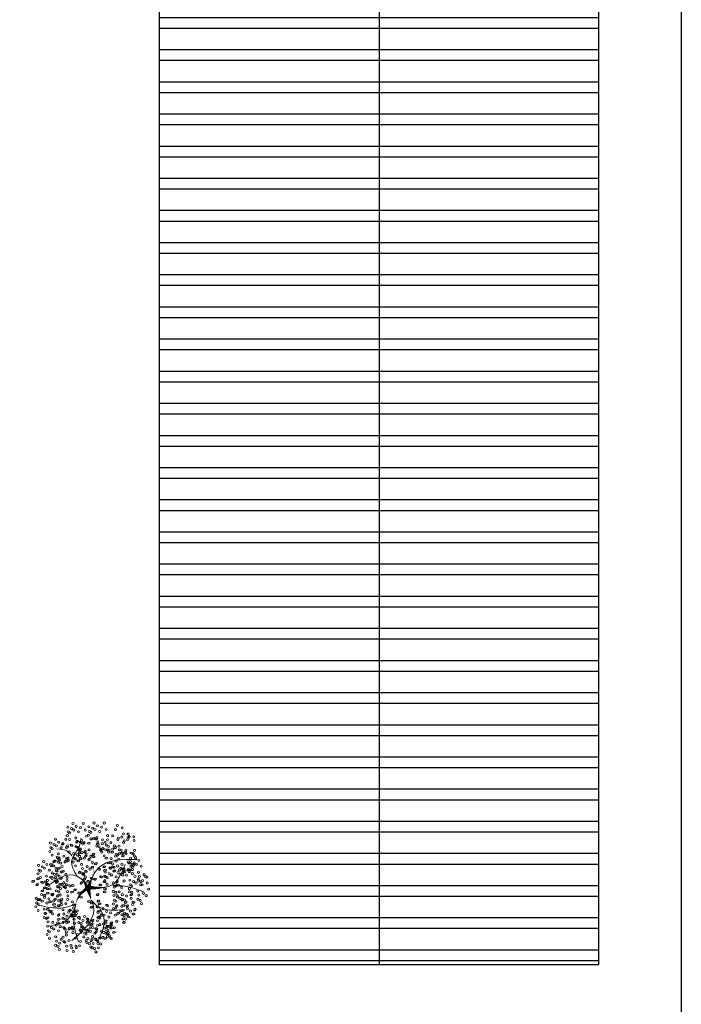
# Model space of a CAD drawing. Header units: millimetres. Extents: x 2161 to 2648, y 395 to 538.
# Tile 22 of 30: x 2397 to 2421, y 464 to 500. Entities that reach past the tile are written whole.
import ezdxf

# ---------------------------------------------------------------- set-up
doc = ezdxf.new("R2010")
doc.units = ezdxf.units.MM
doc.linetypes.add('ACAD_ISO04W100', pattern=[30, 24, -3, 0, -3])
doc.layers.add('01 - Vegetación', color=3, linetype='Continuous', lineweight=0)
doc.layers.add('Cotas', color=3, linetype='Continuous')
doc.layers.add('PAREDE', color=6, linetype='Continuous')

# ---------------------------------------------------------------- blocks, each defined once
blk = doc.blocks.new('17')
at = {"layer": '01 - Vegetación'}
for points in [[(4495.84, 1680.23, 1.33, 0.0221, 0.199177), (4489.97, 1684.48, 0.0221, 0.0221, 1.224983)], [(4496.02, 1680.23, 1.33, 0.0221, 0.286986), (4500.47, 1683.82, 0.0221, 0.0221, -1.494927)], [(4496.02, 1679.76, 1.77, 0.0221, 0), (4491.39, 1678.53, 0.0221, 0.0221, 0)], [(4496.02, 1679.66, 1.77, 0.0221, 0), (4500.28, 1678.15, 0.0221, 0.0221, 0)], [(4496.4, 1679.85, 1.77, 0.0221, 0.074947), (4496.4, 1672.95, 0.0221, 0.0221, 0.762797)], [(4497.07, 1679.43, 0.133, 0.0221, 0.381476), (4512.91, 1682.47, 0.0221, 0.0221, -1.841687)]]:
    blk.add_lwpolyline(points, format="xyseb", dxfattribs=at)
for points in [[(4490, 1684.47), (4488.83, 1687.51), (4489.5, 1699.09)], [(4487.73, 1684.98), (4483.44, 1688.25), (4481.42, 1694.81)], [(4497.83, 1680.19), (4501.11, 1685.48), (4497.33, 1694.81)], [(4508.5, 1685.98), (4510.45, 1688), (4511.21, 1691.78)], [(4490, 1684.47), (4482.94, 1685.23), (4475.36, 1683.47)], [(4491.39, 1678.53), (4489.02, 1677.58), (4485.46, 1677.92), (4475.87, 1685.99)], [(4500.47, 1683.82), (4506.92, 1685.99), (4511.46, 1683.47), (4515.25, 1682.46)], [(4497.07, 1679.43), (4503.89, 1675.65), (4507.17, 1660.78)], [(4488.74, 1675.4), (4484.7, 1673.64), (4475.11, 1676.16)], [(4491.39, 1678.53), (4489, 1675.9), (4487.73, 1665.57)], [(4496.57, 1678.43), (4497.07, 1670.86), (4505.15, 1665.32)], [(4497.07, 1670.11), (4496.82, 1665.57), (4494.55, 1658.01)]]:
    blk.add_spline(points, degree=3, dxfattribs=at)
blk = doc.blocks.new('16')
at = {"layer": '01 - Vegetación'}
h = blk.add_hatch(color=40, dxfattribs=at)
h.set_gradient(color1=(255, 191, 0), color2=(223, 255, 127), rotation=180, centered=1, tint=1, name='INVSPHERICAL')
edge = h.paths.add_edge_path()
edge.add_ellipse((4538.847, 1678.642), major_axis=(-0.0033, 0.0777), ratio=0.578492, start_angle=0, end_angle=360, ccw=False)
edge = h.paths.add_edge_path()
edge.add_ellipse((4538.961, 1678.487), major_axis=(-0.0349, 0.0695), ratio=0.578492, start_angle=0, end_angle=360, ccw=False)
edge = h.paths.add_edge_path()
edge.add_ellipse((4538.69, 1678.926), major_axis=(-0.0594, 0.0503), ratio=0.578492, start_angle=0, end_angle=360, ccw=False)
edge = h.paths.add_edge_path()
edge.add_ellipse((4538.676, 1678.266), major_axis=(-0.0033, 0.0777), ratio=0.578492, start_angle=0, end_angle=360, ccw=False)
edge = h.paths.add_edge_path()
edge.add_ellipse((4541.23, 1679.281), major_axis=(0.0274, 0.0728), ratio=0.578492, start_angle=0, end_angle=360, ccw=False)
edge = h.paths.add_edge_path()
edge.add_ellipse((4540.829, 1679.36), major_axis=(-0.0349, 0.0695), ratio=0.578492, start_angle=0, end_angle=360, ccw=False)
edge = h.paths.add_edge_path()
edge.add_ellipse((4541.174, 1679.607), major_axis=(-0.0349, 0.0695), ratio=0.578492, start_angle=0, end_angle=360, ccw=False)
edge = h.paths.add_edge_path()
edge.add_ellipse((4541.072, 1679.421), major_axis=(0.0274, 0.0728), ratio=0.578492, start_angle=0, end_angle=360, ccw=False)
edge = h.paths.add_edge_path()
edge.add_ellipse((4540.113, 1679.632), major_axis=(-0.0349, 0.0695), ratio=0.578492, start_angle=0, end_angle=360, ccw=False)
edge = h.paths.add_edge_path()
edge.add_ellipse((4540.279, 1679.843), major_axis=(-0.0349, 0.0695), ratio=0.578492, start_angle=0, end_angle=360, ccw=False)
edge = h.paths.add_edge_path()
edge.add_ellipse((4540.165, 1679.999), major_axis=(-0.0033, 0.0777), ratio=0.578492, start_angle=0, end_angle=360, ccw=False)
edge = h.paths.add_edge_path()
edge.add_ellipse((4540.499, 1679.956), major_axis=(-0.0033, 0.0777), ratio=0.578492, start_angle=0, end_angle=360, ccw=False)
edge = h.paths.add_edge_path()
edge.add_ellipse((4540.629, 1679.513), major_axis=(-0.0594, 0.0503), ratio=0.578492, start_angle=0, end_angle=360, ccw=False)
edge = h.paths.add_edge_path()
edge.add_ellipse((4540.551, 1680.278), major_axis=(0.0274, 0.0728), ratio=0.578492, start_angle=0, end_angle=360, ccw=False)
edge = h.paths.add_edge_path()
edge.add_ellipse((4539.201, 1679.744), major_axis=(-0.0033, 0.0777), ratio=0.578492, start_angle=0, end_angle=360, ccw=False)
edge = h.paths.add_edge_path()
edge.add_ellipse((4539.14, 1679.893), major_axis=(0.0274, 0.0728), ratio=0.578492, start_angle=0, end_angle=360, ccw=False)
edge = h.paths.add_edge_path()
edge.add_ellipse((4539.208, 1680.126), major_axis=(-0.0033, 0.0777), ratio=0.578492, start_angle=0, end_angle=360, ccw=False)
edge = h.paths.add_edge_path()
edge.add_ellipse((4538.979, 1680.681), major_axis=(-0.0594, 0.0503), ratio=0.578492, start_angle=0, end_angle=360, ccw=False)
edge = h.paths.add_edge_path()
edge.add_ellipse((4538.577, 1680.728), major_axis=(-0.0033, 0.0777), ratio=0.578492, start_angle=0, end_angle=360, ccw=False)
edge = h.paths.add_edge_path()
edge.add_ellipse((4538.926, 1680.033), major_axis=(0.0274, 0.0728), ratio=0.578492, start_angle=0, end_angle=360, ccw=False)
edge = h.paths.add_edge_path()
edge.add_ellipse((4538.95, 1679.842), major_axis=(0.0274, 0.0728), ratio=0.578492, start_angle=0, end_angle=360, ccw=False)
edge = h.paths.add_edge_path()
edge.add_ellipse((4538.621, 1680.191), major_axis=(-0.0349, 0.0695), ratio=0.578492, start_angle=0, end_angle=360, ccw=False)
edge = h.paths.add_edge_path()
edge.add_ellipse((4538.328, 1680.411), major_axis=(0.0274, 0.0728), ratio=0.578492, start_angle=0, end_angle=360, ccw=False)
edge = h.paths.add_edge_path()
edge.add_ellipse((4538.283, 1680.138), major_axis=(-0.0594, 0.0503), ratio=0.578492, start_angle=0, end_angle=360, ccw=False)
edge = h.paths.add_edge_path()
edge.add_ellipse((4538.32, 1679.993), major_axis=(-0.0594, 0.0503), ratio=0.578492, start_angle=0, end_angle=360, ccw=False)
edge = h.paths.add_edge_path()
edge.add_ellipse((4538.755, 1680.687), major_axis=(-0.0033, 0.0777), ratio=0.578492, start_angle=0, end_angle=360, ccw=False)
edge = h.paths.add_edge_path()
edge.add_ellipse((4538.834, 1681.261), major_axis=(-0.0349, 0.0695), ratio=0.578492, start_angle=0, end_angle=360, ccw=False)
edge = h.paths.add_edge_path()
edge.add_ellipse((4539.054, 1681.374), major_axis=(-0.0033, 0.0777), ratio=0.578492, start_angle=0, end_angle=360, ccw=False)
edge = h.paths.add_edge_path()
edge.add_ellipse((4539.147, 1681.076), major_axis=(-0.0594, 0.0503), ratio=0.578492, start_angle=0, end_angle=360, ccw=False)
edge = h.paths.add_edge_path()
edge.add_ellipse((4539.52, 1680.541), major_axis=(-0.0033, 0.0777), ratio=0.578492, start_angle=0, end_angle=360, ccw=False)
edge = h.paths.add_edge_path()
edge.add_ellipse((4539.459, 1680.689), major_axis=(0.0274, 0.0728), ratio=0.578492, start_angle=0, end_angle=360, ccw=False)
edge = h.paths.add_edge_path()
edge.add_ellipse((4539.527, 1680.923), major_axis=(-0.0033, 0.0777), ratio=0.578492, start_angle=0, end_angle=360, ccw=False)
edge = h.paths.add_edge_path()
edge.add_ellipse((4539.265, 1681.244), major_axis=(0.0274, 0.0728), ratio=0.578492, start_angle=0, end_angle=360, ccw=False)
edge = h.paths.add_edge_path()
edge.add_ellipse((4539.188, 1677.478), major_axis=(-0.0594, 0.0503), ratio=0.578492, start_angle=0, end_angle=360, ccw=False)
edge = h.paths.add_edge_path()
edge.add_ellipse((4539.473, 1678.19), major_axis=(0.0274, 0.0728), ratio=0.578492, start_angle=0, end_angle=360, ccw=False)
edge = h.paths.add_edge_path()
edge.add_ellipse((4540.696, 1678.325), major_axis=(0.0274, 0.0728), ratio=0.578492, start_angle=0, end_angle=360, ccw=False)
edge = h.paths.add_edge_path()
edge.add_ellipse((4540.33, 1678.305), major_axis=(-0.0033, 0.0777), ratio=0.578492, start_angle=0, end_angle=360, ccw=False)
edge = h.paths.add_edge_path()
edge.add_ellipse((4540.174, 1678.307), major_axis=(-0.0033, 0.0777), ratio=0.578492, start_angle=0, end_angle=360, ccw=False)
edge = h.paths.add_edge_path()
edge.add_ellipse((4540.488, 1677.717), major_axis=(-0.0594, 0.0503), ratio=0.578492, start_angle=0, end_angle=360, ccw=False)
edge = h.paths.add_edge_path()
edge.add_ellipse((4540.676, 1677.675), major_axis=(-0.0594, 0.0503), ratio=0.578492, start_angle=0, end_angle=360, ccw=False)
edge = h.paths.add_edge_path()
edge.add_ellipse((4539.469, 1677.341), major_axis=(-0.0033, 0.0777), ratio=0.578492, start_angle=0, end_angle=360, ccw=False)
edge = h.paths.add_edge_path()
edge.add_ellipse((4539.773, 1677.406), major_axis=(-0.0594, 0.0503), ratio=0.578492, start_angle=0, end_angle=360, ccw=False)
edge = h.paths.add_edge_path()
edge.add_ellipse((4539.631, 1677.23), major_axis=(-0.0349, 0.0695), ratio=0.578492, start_angle=0, end_angle=360, ccw=False)
edge = h.paths.add_edge_path()
edge.add_ellipse((4539.445, 1677.695), major_axis=(-0.0594, 0.0503), ratio=0.578492, start_angle=0, end_angle=360, ccw=False)
edge = h.paths.add_edge_path()
edge.add_ellipse((4542.676, 1679.136), major_axis=(-0.0033, 0.0777), ratio=0.578492, start_angle=0, end_angle=360, ccw=False)
edge = h.paths.add_edge_path()
edge.add_ellipse((4542.661, 1679.428), major_axis=(-0.0033, 0.0777), ratio=0.578492, start_angle=0, end_angle=360, ccw=False)
edge = h.paths.add_edge_path()
edge.add_ellipse((4542.742, 1679.554), major_axis=(-0.0033, 0.0777), ratio=0.578492, start_angle=0, end_angle=360, ccw=False)
edge = h.paths.add_edge_path()
edge.add_ellipse((4542.776, 1679.728), major_axis=(-0.0349, 0.0695), ratio=0.578492, start_angle=0, end_angle=360, ccw=False)
edge = h.paths.add_edge_path()
edge.add_ellipse((4542.477, 1679.745), major_axis=(0.0274, 0.0728), ratio=0.578492, start_angle=0, end_angle=360, ccw=False)
edge = h.paths.add_edge_path()
edge.add_ellipse((4542.578, 1680.02), major_axis=(0.0274, 0.0728), ratio=0.578492, start_angle=0, end_angle=360, ccw=False)
edge = h.paths.add_edge_path()
edge.add_ellipse((4542.466, 1680.268), major_axis=(-0.0349, 0.0695), ratio=0.578492, start_angle=0, end_angle=360, ccw=False)
edge = h.paths.add_edge_path()
edge.add_ellipse((4542.632, 1680.479), major_axis=(-0.0349, 0.0695), ratio=0.578492, start_angle=0, end_angle=360, ccw=False)
edge = h.paths.add_edge_path()
edge.add_ellipse((4542.359, 1679.577), major_axis=(-0.0594, 0.0503), ratio=0.578492, start_angle=0, end_angle=360, ccw=False)
edge = h.paths.add_edge_path()
edge.add_ellipse((4542.171, 1679.619), major_axis=(-0.0594, 0.0503), ratio=0.578492, start_angle=0, end_angle=360, ccw=False)
edge = h.paths.add_edge_path()
edge.add_ellipse((4542.246, 1679.328), major_axis=(-0.0594, 0.0503), ratio=0.578492, start_angle=0, end_angle=360, ccw=False)
edge = h.paths.add_edge_path()
edge.add_ellipse((4542.369, 1678.498), major_axis=(0.0274, 0.0728), ratio=0.578492, start_angle=0, end_angle=360, ccw=False)
edge = h.paths.add_edge_path()
edge.add_ellipse((4542.902, 1678.749), major_axis=(-0.0349, 0.0695), ratio=0.578492, start_angle=0, end_angle=360, ccw=False)
edge = h.paths.add_edge_path()
edge.add_ellipse((4542.925, 1678.897), major_axis=(-0.0349, 0.0695), ratio=0.578492, start_angle=0, end_angle=360, ccw=False)
edge = h.paths.add_edge_path()
edge.add_ellipse((4542.628, 1678.671), major_axis=(-0.0033, 0.0777), ratio=0.578492, start_angle=0, end_angle=360, ccw=False)
edge = h.paths.add_edge_path()
edge.add_ellipse((4542.11, 1678.896), major_axis=(-0.0349, 0.0695), ratio=0.578492, start_angle=0, end_angle=360, ccw=False)
edge = h.paths.add_edge_path()
edge.add_ellipse((4542.34, 1678.18), major_axis=(-0.0349, 0.0695), ratio=0.578492, start_angle=0, end_angle=360, ccw=False)
edge = h.paths.add_edge_path()
edge.add_ellipse((4538.137, 1679.191), major_axis=(-0.0349, 0.0695), ratio=0.578492, start_angle=0, end_angle=360, ccw=False)
edge = h.paths.add_edge_path()
edge.add_ellipse((4538.099, 1678.758), major_axis=(-0.0594, 0.0503), ratio=0.578492, start_angle=0, end_angle=360, ccw=False)
edge = h.paths.add_edge_path()
edge.add_ellipse((4537.796, 1678.552), major_axis=(0.0274, 0.0728), ratio=0.578492, start_angle=0, end_angle=360, ccw=False)
edge = h.paths.add_edge_path()
edge.add_ellipse((4537.776, 1678.277), major_axis=(-0.0033, 0.0777), ratio=0.578492, start_angle=0, end_angle=360, ccw=False)
edge = h.paths.add_edge_path()
edge.add_ellipse((4539.181, 1678.6), major_axis=(-0.0033, 0.0777), ratio=0.578492, start_angle=0, end_angle=360, ccw=False)
edge = h.paths.add_edge_path()
edge.add_ellipse((4538.502, 1678.968), major_axis=(-0.0594, 0.0503), ratio=0.578492, start_angle=0, end_angle=360, ccw=False)
edge = h.paths.add_edge_path()
edge.add_ellipse((4538.615, 1679.216), major_axis=(-0.0594, 0.0503), ratio=0.578492, start_angle=0, end_angle=360, ccw=False)
edge = h.paths.add_edge_path()
edge.add_ellipse((4538.188, 1679.557), major_axis=(-0.0033, 0.0777), ratio=0.578492, start_angle=0, end_angle=360, ccw=False)
edge = h.paths.add_edge_path()
edge.add_ellipse((4538.203, 1679.265), major_axis=(-0.0033, 0.0777), ratio=0.578492, start_angle=0, end_angle=360, ccw=False)
edge = h.paths.add_edge_path()
edge.add_ellipse((4538.285, 1679.391), major_axis=(-0.0033, 0.0777), ratio=0.578492, start_angle=0, end_angle=360, ccw=False)
edge = h.paths.add_edge_path()
edge.add_ellipse((4538.856, 1679.647), major_axis=(-0.0349, 0.0695), ratio=0.578492, start_angle=0, end_angle=360, ccw=False)
edge = h.paths.add_edge_path()
edge.add_ellipse((4538.272, 1678.751), major_axis=(0.0274, 0.0728), ratio=0.578492, start_angle=0, end_angle=360, ccw=False)
edge = h.paths.add_edge_path()
edge.add_ellipse((4540.863, 1678.985), major_axis=(0.0274, 0.0728), ratio=0.578492, start_angle=0, end_angle=360, ccw=False)
edge = h.paths.add_edge_path()
edge.add_ellipse((4540.823, 1678.811), major_axis=(-0.0349, 0.0695), ratio=0.578492, start_angle=0, end_angle=360, ccw=False)
edge = h.paths.add_edge_path()
edge.add_ellipse((4541.446, 1678.949), major_axis=(-0.0349, 0.0695), ratio=0.578492, start_angle=0, end_angle=360, ccw=False)
edge = h.paths.add_edge_path()
edge.add_ellipse((4540.434, 1680.393), major_axis=(-0.0033, 0.0777), ratio=0.578492, start_angle=0, end_angle=360, ccw=False)
edge = h.paths.add_edge_path()
edge.add_ellipse((4540.419, 1680.685), major_axis=(-0.0033, 0.0777), ratio=0.578492, start_angle=0, end_angle=360, ccw=False)
edge = h.paths.add_edge_path()
edge.add_ellipse((4539.773, 1680.547), major_axis=(-0.0349, 0.0695), ratio=0.578492, start_angle=0, end_angle=360, ccw=False)
edge = h.paths.add_edge_path()
edge.add_ellipse((4539.782, 1680.87), major_axis=(-0.0349, 0.0695), ratio=0.578492, start_angle=0, end_angle=360, ccw=False)
edge = h.paths.add_edge_path()
edge.add_ellipse((4539.668, 1681.126), major_axis=(0.0274, 0.0728), ratio=0.578492, start_angle=0, end_angle=360, ccw=False)
edge = h.paths.add_edge_path()
edge.add_ellipse((4540.336, 1681.276), major_axis=(0.0274, 0.0728), ratio=0.578492, start_angle=0, end_angle=360, ccw=False)
edge = h.paths.add_edge_path()
edge.add_ellipse((4540.381, 1681.413), major_axis=(-0.0349, 0.0695), ratio=0.578492, start_angle=0, end_angle=360, ccw=False)
edge = h.paths.add_edge_path()
edge.add_ellipse((4540.225, 1681.525), major_axis=(-0.0349, 0.0695), ratio=0.578492, start_angle=0, end_angle=360, ccw=False)
edge = h.paths.add_edge_path()
edge.add_ellipse((4540.009, 1681.424), major_axis=(-0.0033, 0.0777), ratio=0.578492, start_angle=0, end_angle=360, ccw=False)
edge = h.paths.add_edge_path()
edge.add_ellipse((4540.106, 1681.258), major_axis=(-0.0033, 0.0777), ratio=0.578492, start_angle=0, end_angle=360, ccw=False)
edge = h.paths.add_edge_path()
edge.add_ellipse((4540.036, 1680.989), major_axis=(-0.0594, 0.0503), ratio=0.578492, start_angle=0, end_angle=360, ccw=False)
edge = h.paths.add_edge_path()
edge.add_ellipse((4539.967, 1680.73), major_axis=(-0.0594, 0.0503), ratio=0.578492, start_angle=0, end_angle=360, ccw=False)
edge = h.paths.add_edge_path()
edge.add_ellipse((4541.92, 1680.217), major_axis=(-0.0033, 0.0777), ratio=0.578492, start_angle=0, end_angle=360, ccw=False)
edge = h.paths.add_edge_path()
edge.add_ellipse((4541.222, 1680.466), major_axis=(-0.0349, 0.0695), ratio=0.578492, start_angle=0, end_angle=360, ccw=False)
edge = h.paths.add_edge_path()
edge.add_ellipse((4541.387, 1680.676), major_axis=(-0.0349, 0.0695), ratio=0.578492, start_angle=0, end_angle=360, ccw=False)
edge = h.paths.add_edge_path()
edge.add_ellipse((4541.251, 1680.784), major_axis=(0.0274, 0.0728), ratio=0.578492, start_angle=0, end_angle=360, ccw=False)
edge = h.paths.add_edge_path()
edge.add_ellipse((4541.818, 1680.659), major_axis=(0.0274, 0.0728), ratio=0.578492, start_angle=0, end_angle=360, ccw=False)
edge = h.paths.add_edge_path()
edge.add_ellipse((4541.942, 1680.743), major_axis=(0.0274, 0.0728), ratio=0.578492, start_angle=0, end_angle=360, ccw=False)
edge = h.paths.add_edge_path()
edge.add_ellipse((4541.762, 1680.886), major_axis=(-0.0349, 0.0695), ratio=0.578492, start_angle=0, end_angle=360, ccw=False)
edge = h.paths.add_edge_path()
edge.add_ellipse((4541.592, 1681.082), major_axis=(-0.0033, 0.0777), ratio=0.578492, start_angle=0, end_angle=360, ccw=False)
edge = h.paths.add_edge_path()
edge.add_ellipse((4541.511, 1680.956), major_axis=(-0.0033, 0.0777), ratio=0.578492, start_angle=0, end_angle=360, ccw=False)
edge = h.paths.add_edge_path()
edge.add_ellipse((4541.775, 1680.201), major_axis=(-0.0594, 0.0503), ratio=0.578492, start_angle=0, end_angle=360, ccw=False)
edge = h.paths.add_edge_path()
edge.add_ellipse((4541.737, 1680.346), major_axis=(-0.0594, 0.0503), ratio=0.578492, start_angle=0, end_angle=360, ccw=False)
edge = h.paths.add_edge_path()
edge.add_ellipse((4541.843, 1679.118), major_axis=(-0.0594, 0.0503), ratio=0.578492, start_angle=0, end_angle=360, ccw=False)
edge = h.paths.add_edge_path()
edge.add_ellipse((4541.881, 1679.551), major_axis=(-0.0349, 0.0695), ratio=0.578492, start_angle=0, end_angle=360, ccw=False)
edge = h.paths.add_edge_path()
edge.add_ellipse((4542.015, 1679.29), major_axis=(-0.0349, 0.0695), ratio=0.578492, start_angle=0, end_angle=360, ccw=False)
edge = h.paths.add_edge_path()
edge.add_ellipse((4541.91, 1679.869), major_axis=(0.0274, 0.0728), ratio=0.578492, start_angle=0, end_angle=360, ccw=False)
edge = h.paths.add_edge_path()
edge.add_ellipse((4541.769, 1679.666), major_axis=(-0.0033, 0.0777), ratio=0.578492, start_angle=0, end_angle=360, ccw=False)
edge = h.paths.add_edge_path()
edge.add_ellipse((4539.676, 1679.115), major_axis=(-0.0033, 0.0777), ratio=0.578492, start_angle=0, end_angle=360, ccw=False)
edge = h.paths.add_edge_path()
edge.add_ellipse((4539.594, 1678.989), major_axis=(-0.0033, 0.0777), ratio=0.578492, start_angle=0, end_angle=360, ccw=False)
edge = h.paths.add_edge_path()
edge.add_ellipse((4539.898, 1679.531), major_axis=(-0.0033, 0.0777), ratio=0.578492, start_angle=0, end_angle=360, ccw=False)
edge = h.paths.add_edge_path()
edge.add_ellipse((4539.697, 1678.641), major_axis=(-0.0349, 0.0695), ratio=0.578492, start_angle=0, end_angle=360, ccw=False)
edge = h.paths.add_edge_path()
edge.add_ellipse((4539.398, 1678.691), major_axis=(-0.0349, 0.0695), ratio=0.578492, start_angle=0, end_angle=360, ccw=False)
edge = h.paths.add_edge_path()
edge.add_ellipse((4539.555, 1678.579), major_axis=(-0.0349, 0.0695), ratio=0.578492, start_angle=0, end_angle=360, ccw=False)
edge = h.paths.add_edge_path()
edge.add_ellipse((4540.714, 1679.167), major_axis=(0.0274, 0.0728), ratio=0.578492, start_angle=0, end_angle=360, ccw=False)
edge = h.paths.add_edge_path()
edge.add_ellipse((4540.549, 1681.79), major_axis=(-0.0349, 0.0695), ratio=0.578492, start_angle=0, end_angle=360, ccw=False)
edge = h.paths.add_edge_path()
edge.add_ellipse((4540.715, 1682.001), major_axis=(-0.0349, 0.0695), ratio=0.578492, start_angle=0, end_angle=360, ccw=False)
edge = h.paths.add_edge_path()
edge.add_ellipse((4540.848, 1681.741), major_axis=(-0.0349, 0.0695), ratio=0.578492, start_angle=0, end_angle=360, ccw=False)
edge = h.paths.add_edge_path()
edge.add_ellipse((4540.661, 1681.542), major_axis=(0.0274, 0.0728), ratio=0.578492, start_angle=0, end_angle=360, ccw=False)
edge = h.paths.add_edge_path()
edge.add_ellipse((4540.684, 1681.351), major_axis=(0.0274, 0.0728), ratio=0.578492, start_angle=0, end_angle=360, ccw=False)
edge = h.paths.add_edge_path()
edge.add_ellipse((4540.56, 1681.267), major_axis=(0.0274, 0.0728), ratio=0.578492, start_angle=0, end_angle=360, ccw=False)
edge = h.paths.add_edge_path()
edge.add_ellipse((4540.528, 1678.539), major_axis=(0.0274, 0.0728), ratio=0.578492, start_angle=0, end_angle=360, ccw=False)
edge = h.paths.add_edge_path()
edge.add_ellipse((4540.38, 1678.647), major_axis=(0.0274, 0.0728), ratio=0.578492, start_angle=0, end_angle=360, ccw=False)
edge = h.paths.add_edge_path()
edge.add_ellipse((4540.034, 1678.678), major_axis=(-0.0349, 0.0695), ratio=0.578492, start_angle=0, end_angle=360, ccw=False)
edge = h.paths.add_edge_path()
edge.add_ellipse((4540.944, 1678.493), major_axis=(0.0274, 0.0728), ratio=0.578492, start_angle=0, end_angle=360, ccw=False)
edge = h.paths.add_edge_path()
edge.add_ellipse((4541.625, 1678.77), major_axis=(-0.0349, 0.0695), ratio=0.578492, start_angle=0, end_angle=360, ccw=False)
edge = h.paths.add_edge_path()
edge.add_ellipse((4541.994, 1678.887), major_axis=(0.0274, 0.0728), ratio=0.578492, start_angle=0, end_angle=360, ccw=False)
edge = h.paths.add_edge_path()
edge.add_ellipse((4541.336, 1678.598), major_axis=(0.0274, 0.0728), ratio=0.578492, start_angle=0, end_angle=360, ccw=False)
edge = h.paths.add_edge_path()
edge.add_ellipse((4539.381, 1678.993), major_axis=(-0.0349, 0.0695), ratio=0.578492, start_angle=0, end_angle=360, ccw=False)
edge = h.paths.add_edge_path()
edge.add_ellipse((4540.938, 1681.079), major_axis=(-0.0033, 0.0777), ratio=0.578492, start_angle=0, end_angle=360, ccw=False)
edge = h.paths.add_edge_path()
edge.add_ellipse((4540.699, 1680.759), major_axis=(-0.0594, 0.0503), ratio=0.578492, start_angle=0, end_angle=360, ccw=False)
edge = h.paths.add_edge_path()
edge.add_ellipse((4540.908, 1680.857), major_axis=(-0.0349, 0.0695), ratio=0.578492, start_angle=0, end_angle=360, ccw=False)
edge = h.paths.add_edge_path()
edge.add_ellipse((4540.863, 1680.561), major_axis=(-0.0349, 0.0695), ratio=0.578492, start_angle=0, end_angle=360, ccw=False)
edge = h.paths.add_edge_path()
edge.add_ellipse((4540.564, 1680.61), major_axis=(-0.0349, 0.0695), ratio=0.578492, start_angle=0, end_angle=360, ccw=False)
edge = h.paths.add_edge_path()
edge.add_ellipse((4539.771, 1681.729), major_axis=(-0.0349, 0.0695), ratio=0.578492, start_angle=0, end_angle=360, ccw=False)
edge = h.paths.add_edge_path()
edge.add_ellipse((4540.968, 1678.302), major_axis=(0.0274, 0.0728), ratio=0.578492, start_angle=0, end_angle=360, ccw=False)
edge = h.paths.add_edge_path()
edge.add_ellipse((4541.908, 1678.227), major_axis=(-0.0033, 0.0777), ratio=0.578492, start_angle=0, end_angle=360, ccw=False)
edge = h.paths.add_edge_path()
edge.add_ellipse((4541.283, 1678.297), major_axis=(-0.0349, 0.0695), ratio=0.578492, start_angle=0, end_angle=360, ccw=False)
edge = h.paths.add_edge_path()
edge.add_ellipse((4541.463, 1678.333), major_axis=(-0.0349, 0.0695), ratio=0.578492, start_angle=0, end_angle=360, ccw=False)
edge = h.paths.add_edge_path()
edge.add_ellipse((4538.021, 1678.159), major_axis=(0.0274, 0.0728), ratio=0.578492, start_angle=0, end_angle=360, ccw=False)
edge = h.paths.add_edge_path()
edge.add_ellipse((4537.772, 1677.992), major_axis=(0.0274, 0.0728), ratio=0.578492, start_angle=0, end_angle=360, ccw=False)
edge = h.paths.add_edge_path()
edge.add_ellipse((4538.082, 1677.841), major_axis=(-0.0033, 0.0777), ratio=0.578492, start_angle=0, end_angle=360, ccw=False)
edge = h.paths.add_edge_path()
edge.add_ellipse((4538.572, 1677.966), major_axis=(-0.0349, 0.0695), ratio=0.578492, start_angle=0, end_angle=360, ccw=False)
edge = h.paths.add_edge_path()
edge.add_ellipse((4538.311, 1677.99), major_axis=(0.0274, 0.0728), ratio=0.578492, start_angle=0, end_angle=360, ccw=False)
edge = h.paths.add_edge_path()
edge.add_ellipse((4538.394, 1678.174), major_axis=(0.0274, 0.0728), ratio=0.578492, start_angle=0, end_angle=360, ccw=False)
edge = h.paths.add_edge_path()
edge.add_ellipse((4538.776, 1677.355), major_axis=(-0.0349, 0.0695), ratio=0.578492, start_angle=0, end_angle=360, ccw=False)
edge = h.paths.add_edge_path()
edge.add_ellipse((4538.597, 1677.319), major_axis=(-0.0349, 0.0695), ratio=0.578492, start_angle=0, end_angle=360, ccw=False)
edge = h.paths.add_edge_path()
edge.add_ellipse((4539.063, 1677.621), major_axis=(-0.0349, 0.0695), ratio=0.578492, start_angle=0, end_angle=360, ccw=False)
edge = h.paths.add_edge_path()
edge.add_ellipse((4539.033, 1676.828), major_axis=(0.0274, 0.0728), ratio=0.578492, start_angle=0, end_angle=360, ccw=False)
edge = h.paths.add_edge_path()
edge.add_ellipse((4539.009, 1677.162), major_axis=(0.0274, 0.0728), ratio=0.578492, start_angle=0, end_angle=360, ccw=False)
edge = h.paths.add_edge_path()
edge.add_ellipse((4538.885, 1677.078), major_axis=(0.0274, 0.0728), ratio=0.578492, start_angle=0, end_angle=360, ccw=False)
edge = h.paths.add_edge_path()
edge.add_ellipse((4539.054, 1677.298), major_axis=(-0.0349, 0.0695), ratio=0.578492, start_angle=0, end_angle=360, ccw=False)
edge = h.paths.add_edge_path()
edge.add_ellipse((4542.221, 1677.913), major_axis=(-0.0033, 0.0777), ratio=0.578492, start_angle=0, end_angle=360, ccw=False)
edge = h.paths.add_edge_path()
edge.add_ellipse((4542.451, 1677.771), major_axis=(-0.0349, 0.0695), ratio=0.578492, start_angle=0, end_angle=360, ccw=False)
edge = h.paths.add_edge_path()
edge.add_ellipse((4541.18, 1677.355), major_axis=(-0.0349, 0.0695), ratio=0.578492, start_angle=0, end_angle=360, ccw=False)
edge = h.paths.add_edge_path()
edge.add_ellipse((4541.671, 1678.102), major_axis=(-0.0033, 0.0777), ratio=0.578492, start_angle=0, end_angle=360, ccw=False)
edge = h.paths.add_edge_path()
edge.add_ellipse((4541.411, 1678.017), major_axis=(-0.0033, 0.0777), ratio=0.578492, start_angle=0, end_angle=360, ccw=False)
edge = h.paths.add_edge_path()
edge.add_ellipse((4542.075, 1677.637), major_axis=(-0.0594, 0.0503), ratio=0.578492, start_angle=0, end_angle=360, ccw=False)
edge = h.paths.add_edge_path()
edge.add_ellipse((4541.252, 1677.826), major_axis=(-0.0349, 0.0695), ratio=0.578492, start_angle=0, end_angle=360, ccw=False)
edge = h.paths.add_edge_path()
edge.add_ellipse((4541.596, 1676.853), major_axis=(-0.0033, 0.0777), ratio=0.578492, start_angle=0, end_angle=360, ccw=False)
edge = h.paths.add_edge_path()
edge.add_ellipse((4541.655, 1677.018), major_axis=(-0.0033, 0.0777), ratio=0.578492, start_angle=0, end_angle=360, ccw=False)
edge = h.paths.add_edge_path()
edge.add_ellipse((4542.033, 1677.371), major_axis=(-0.0349, 0.0695), ratio=0.578492, start_angle=0, end_angle=360, ccw=False)
edge = h.paths.add_edge_path()
edge.add_ellipse((4542.19, 1677.259), major_axis=(-0.0349, 0.0695), ratio=0.578492, start_angle=0, end_angle=360, ccw=False)
edge = h.paths.add_edge_path()
edge.add_ellipse((4542.168, 1676.931), major_axis=(0.0274, 0.0728), ratio=0.578492, start_angle=0, end_angle=360, ccw=False)
edge = h.paths.add_edge_path()
edge.add_ellipse((4542.176, 1677.433), major_axis=(-0.0349, 0.0695), ratio=0.578492, start_angle=0, end_angle=360, ccw=False)
edge = h.paths.add_edge_path()
edge.add_ellipse((4541.313, 1677.094), major_axis=(-0.0349, 0.0695), ratio=0.578492, start_angle=0, end_angle=360, ccw=False)
edge = h.paths.add_edge_path()
edge.add_ellipse((4541.359, 1677.391), major_axis=(-0.0349, 0.0695), ratio=0.578492, start_angle=0, end_angle=360, ccw=False)
edge = h.paths.add_edge_path()
edge.add_ellipse((4540.019, 1676.943), major_axis=(-0.0349, 0.0695), ratio=0.578492, start_angle=0, end_angle=360, ccw=False)
edge = h.paths.add_edge_path()
edge.add_ellipse((4539.641, 1676.826), major_axis=(0.0274, 0.0728), ratio=0.578492, start_angle=0, end_angle=360, ccw=False)
edge = h.paths.add_edge_path()
edge.add_ellipse((4539.262, 1676.754), major_axis=(-0.0594, 0.0503), ratio=0.578492, start_angle=0, end_angle=360, ccw=False)
edge = h.paths.add_edge_path()
edge.add_ellipse((4539.45, 1677.146), major_axis=(-0.0594, 0.0503), ratio=0.578492, start_angle=0, end_angle=360, ccw=False)
at = {"layer": '01 - Vegetación', "extrusion": (0, 0, -1)}
for centre, major_axis in [((4539.771, 1681.729), (-0.0349, 0.0695)), ((4540.549, 1681.79), (-0.0349, 0.0695)), ((4540.715, 1682.001), (-0.0349, 0.0695)), ((4540.848, 1681.741), (-0.0349, 0.0695)), ((4538.834, 1681.261), (-0.0349, 0.0695)), ((4539.054, 1681.374), (-0.0033, 0.0777)), ((4540.009, 1681.424), (-0.0033, 0.0777)), ((4540.106, 1681.258), (-0.0033, 0.0777)), ((4540.225, 1681.525), (-0.0349, 0.0695)), ((4540.381, 1681.413), (-0.0349, 0.0695)), ((4540.938, 1681.079), (-0.0033, 0.0777)), ((4541.592, 1681.082), (-0.0033, 0.0777)), ((4538.577, 1680.728), (-0.0033, 0.0777)), ((4538.755, 1680.687), (-0.0033, 0.0777)), ((4539.527, 1680.923), (-0.0033, 0.0777)), ((4539.773, 1680.547), (-0.0349, 0.0695)), ((4539.782, 1680.87), (-0.0349, 0.0695)), ((4540.419, 1680.685), (-0.0033, 0.0777)), ((4540.564, 1680.61), (-0.0349, 0.0695)), ((4540.863, 1680.561), (-0.0349, 0.0695)), ((4540.908, 1680.857), (-0.0349, 0.0695)), ((4541.387, 1680.676), (-0.0349, 0.0695)), ((4541.511, 1680.956), (-0.0033, 0.0777)), ((4541.762, 1680.886), (-0.0349, 0.0695)), ((4538.621, 1680.191), (-0.0349, 0.0695)), ((4539.208, 1680.126), (-0.0033, 0.0777)), ((4539.52, 1680.541), (-0.0033, 0.0777)), ((4540.434, 1680.393), (-0.0033, 0.0777)), ((4541.222, 1680.466), (-0.0349, 0.0695)), ((4541.92, 1680.217), (-0.0033, 0.0777)), ((4542.466, 1680.268), (-0.0349, 0.0695)), ((4542.632, 1680.479), (-0.0349, 0.0695)), ((4538.188, 1679.557), (-0.0033, 0.0777)), ((4538.856, 1679.647), (-0.0349, 0.0695)), ((4539.201, 1679.744), (-0.0033, 0.0777)), ((4539.898, 1679.531), (-0.0033, 0.0777)), ((4540.113, 1679.632), (-0.0349, 0.0695)), ((4540.165, 1679.999), (-0.0033, 0.0777)), ((4540.279, 1679.843), (-0.0349, 0.0695)), ((4540.499, 1679.956), (-0.0033, 0.0777)), ((4541.174, 1679.607), (-0.0349, 0.0695)), ((4541.769, 1679.666), (-0.0033, 0.0777)), ((4541.881, 1679.551), (-0.0349, 0.0695)), ((4542.742, 1679.554), (-0.0033, 0.0777)), ((4542.776, 1679.728), (-0.0349, 0.0695)), ((4538.137, 1679.191), (-0.0349, 0.0695)), ((4538.203, 1679.265), (-0.0033, 0.0777)), ((4538.285, 1679.391), (-0.0033, 0.0777)), ((4539.676, 1679.115), (-0.0033, 0.0777)), ((4540.829, 1679.36), (-0.0349, 0.0695)), ((4542.015, 1679.29), (-0.0349, 0.0695)), ((4542.661, 1679.428), (-0.0033, 0.0777)), ((4542.676, 1679.136), (-0.0033, 0.0777)), ((4538.847, 1678.642), (-0.0033, 0.0777)), ((4539.181, 1678.6), (-0.0033, 0.0777)), ((4539.381, 1678.993), (-0.0349, 0.0695)), ((4539.398, 1678.691), (-0.0349, 0.0695)), ((4539.555, 1678.579), (-0.0349, 0.0695)), ((4539.594, 1678.989), (-0.0033, 0.0777)), ((4539.697, 1678.641), (-0.0349, 0.0695)), ((4540.034, 1678.678), (-0.0349, 0.0695)), ((4540.823, 1678.811), (-0.0349, 0.0695)), ((4541.446, 1678.949), (-0.0349, 0.0695)), ((4541.625, 1678.77), (-0.0349, 0.0695)), ((4542.11, 1678.896), (-0.0349, 0.0695)), ((4542.628, 1678.671), (-0.0033, 0.0777)), ((4542.902, 1678.749), (-0.0349, 0.0695)), ((4542.925, 1678.897), (-0.0349, 0.0695)), ((4537.776, 1678.277), (-0.0033, 0.0777)), ((4538.676, 1678.266), (-0.0033, 0.0777)), ((4538.961, 1678.487), (-0.0349, 0.0695)), ((4540.174, 1678.307), (-0.0033, 0.0777)), ((4540.33, 1678.305), (-0.0033, 0.0777)), ((4541.283, 1678.297), (-0.0349, 0.0695)), ((4541.411, 1678.017), (-0.0033, 0.0777)), ((4541.463, 1678.333), (-0.0349, 0.0695)), ((4541.671, 1678.102), (-0.0033, 0.0777)), ((4541.908, 1678.227), (-0.0033, 0.0777)), ((4542.34, 1678.18), (-0.0349, 0.0695)), ((4538.082, 1677.841), (-0.0033, 0.0777)), ((4538.572, 1677.966), (-0.0349, 0.0695)), ((4539.063, 1677.621), (-0.0349, 0.0695)), ((4541.252, 1677.826), (-0.0349, 0.0695)), ((4542.221, 1677.913), (-0.0033, 0.0777)), ((4542.451, 1677.771), (-0.0349, 0.0695)), ((4538.597, 1677.319), (-0.0349, 0.0695)), ((4538.776, 1677.355), (-0.0349, 0.0695)), ((4539.054, 1677.298), (-0.0349, 0.0695)), ((4539.469, 1677.341), (-0.0033, 0.0777)), ((4539.631, 1677.23), (-0.0349, 0.0695)), ((4541.18, 1677.355), (-0.0349, 0.0695)), ((4541.313, 1677.094), (-0.0349, 0.0695)), ((4541.359, 1677.391), (-0.0349, 0.0695)), ((4541.655, 1677.018), (-0.0033, 0.0777)), ((4542.033, 1677.371), (-0.0349, 0.0695)), ((4542.176, 1677.433), (-0.0349, 0.0695)), ((4542.19, 1677.259), (-0.0349, 0.0695)), ((4540.019, 1676.943), (-0.0349, 0.0695)), ((4541.596, 1676.853), (-0.0033, 0.0777))]:
    blk.add_ellipse(centre, major_axis=major_axis, ratio=0.578492, start_param=3.141593, end_param=9.424778, dxfattribs=at)
for centre, major_axis in [((4539.147, 1681.076), (-0.0594, 0.0503)), ((4539.265, 1681.244), (0.0274, 0.0728)), ((4539.668, 1681.126), (0.0274, 0.0728)), ((4540.336, 1681.276), (0.0274, 0.0728)), ((4540.56, 1681.267), (0.0274, 0.0728)), ((4540.661, 1681.542), (0.0274, 0.0728)), ((4540.684, 1681.351), (0.0274, 0.0728)), ((4538.979, 1680.681), (-0.0594, 0.0503)), ((4539.459, 1680.689), (0.0274, 0.0728)), ((4539.967, 1680.73), (-0.0594, 0.0503)), ((4540.036, 1680.989), (-0.0594, 0.0503)), ((4540.699, 1680.759), (-0.0594, 0.0503)), ((4541.251, 1680.784), (0.0274, 0.0728)), ((4541.818, 1680.659), (0.0274, 0.0728)), ((4541.942, 1680.743), (0.0274, 0.0728)), ((4538.283, 1680.138), (-0.0594, 0.0503)), ((4538.328, 1680.411), (0.0274, 0.0728)), ((4538.926, 1680.033), (0.0274, 0.0728)), ((4540.551, 1680.278), (0.0274, 0.0728)), ((4541.737, 1680.346), (-0.0594, 0.0503)), ((4541.775, 1680.201), (-0.0594, 0.0503)), ((4538.32, 1679.993), (-0.0594, 0.0503)), ((4538.95, 1679.842), (0.0274, 0.0728)), ((4539.14, 1679.893), (0.0274, 0.0728)), ((4541.91, 1679.869), (0.0274, 0.0728)), ((4542.171, 1679.619), (-0.0594, 0.0503)), ((4542.359, 1679.577), (-0.0594, 0.0503)), ((4542.477, 1679.745), (0.0274, 0.0728)), ((4542.578, 1680.02), (0.0274, 0.0728)), ((4538.615, 1679.216), (-0.0594, 0.0503)), ((4540.629, 1679.513), (-0.0594, 0.0503)), ((4540.714, 1679.167), (0.0274, 0.0728)), ((4541.072, 1679.421), (0.0274, 0.0728)), ((4541.23, 1679.281), (0.0274, 0.0728)), ((4541.843, 1679.118), (-0.0594, 0.0503)), ((4542.246, 1679.328), (-0.0594, 0.0503)), ((4537.796, 1678.552), (0.0274, 0.0728)), ((4538.099, 1678.758), (-0.0594, 0.0503)), ((4538.272, 1678.751), (0.0274, 0.0728)), ((4538.502, 1678.968), (-0.0594, 0.0503)), ((4538.69, 1678.926), (-0.0594, 0.0503)), ((4540.38, 1678.647), (0.0274, 0.0728)), ((4540.528, 1678.539), (0.0274, 0.0728)), ((4540.863, 1678.985), (0.0274, 0.0728)), ((4541.336, 1678.598), (0.0274, 0.0728)), ((4541.994, 1678.887), (0.0274, 0.0728)), ((4538.021, 1678.159), (0.0274, 0.0728)), ((4538.394, 1678.174), (0.0274, 0.0728)), ((4539.473, 1678.19), (0.0274, 0.0728)), ((4540.696, 1678.325), (0.0274, 0.0728)), ((4540.944, 1678.493), (0.0274, 0.0728)), ((4540.968, 1678.302), (0.0274, 0.0728)), ((4542.369, 1678.498), (0.0274, 0.0728)), ((4537.772, 1677.992), (0.0274, 0.0728)), ((4538.311, 1677.99), (0.0274, 0.0728)), ((4539.445, 1677.695), (-0.0594, 0.0503)), ((4540.488, 1677.717), (-0.0594, 0.0503)), ((4540.676, 1677.675), (-0.0594, 0.0503)), ((4542.075, 1677.637), (-0.0594, 0.0503)), ((4538.885, 1677.078), (0.0274, 0.0728)), ((4539.009, 1677.162), (0.0274, 0.0728)), ((4539.188, 1677.478), (-0.0594, 0.0503)), ((4539.45, 1677.146), (-0.0594, 0.0503)), ((4539.773, 1677.406), (-0.0594, 0.0503)), ((4539.033, 1676.828), (0.0274, 0.0728)), ((4539.262, 1676.754), (-0.0594, 0.0503)), ((4539.641, 1676.826), (0.0274, 0.0728)), ((4542.168, 1676.931), (0.0274, 0.0728))]:
    blk.add_ellipse(centre, major_axis=major_axis, ratio=0.578492, dxfattribs=at)
blk = doc.blocks.new('18')
at = {"color": 60}
for centre in [(4487.42, 1699.03), (4488.87, 1699.94), (4489.95, 1699.03), (4490.32, 1699.58), (4491.59, 1698.31), (4492.13, 1699.76), (4493.58, 1697.76), (4500.15, 1698.17), (4501.6, 1699.08), (4502.68, 1698.17), (4503.05, 1698.72), (4504.86, 1698.9), (4476.66, 1694.63), (4478.11, 1695.54), (4479.2, 1694.63), (4479.56, 1695.18), (4480.83, 1693.91), (4481.37, 1695.36), (4483.07, 1695.23), (4484.34, 1695.77), (4484.7, 1696.68), (4486.33, 1696.32), (4487.06, 1694.51), (4487.96, 1696.68), (4490.32, 1695.59), (4491.04, 1697.4), (4491.95, 1694.87), (4492.49, 1696.5), (4493.58, 1693.78), (4495.8, 1694.37), (4497.07, 1694.91), (4497.43, 1695.82), (4499.06, 1695.46), (4500.69, 1695.82), (4503.05, 1694.73), (4503.77, 1696.54), (4504.32, 1697.45), (4504.68, 1694.01), (4505.22, 1695.64), (4506.31, 1696.91), (4472.31, 1690.83), (4473.58, 1691.37), (4473.94, 1692.28), (4474.77, 1690.7), (4475.57, 1691.92), (4476.3, 1690.11), (4477.21, 1692.28), (4479.56, 1691.19), (4480.29, 1693), (4481.19, 1690.47), (4481.74, 1692.1), (4482.82, 1693.36), (4486.15, 1693.42), (4488.69, 1692.51), (4490.76, 1690.17), (4491.04, 1693.06), (4491.3, 1691.07), (4493.41, 1690.52), (4494.68, 1691.06), (4495.05, 1691.97), (4495.88, 1690.38), (4496.68, 1691.6), (4498.31, 1691.97), (4498.88, 1692.56), (4499.79, 1693.65), (4500.66, 1690.88), (4501.39, 1692.69), (4501.42, 1691.65), (4501.93, 1693.6), (4502.29, 1690.16), (4503.77, 1692.2), (4506.31, 1692.92), (4471.96, 1687.88), (4472.98, 1686.09), (4473.62, 1688.01), (4474.01, 1686.34), (4475.16, 1688.77), (4475.39, 1689.02), (4475.8, 1687.11), (4477.08, 1689.41), (4477.93, 1688.11), (4479.13, 1688.13), (4480.29, 1688.66), (4482.79, 1688), (4482.82, 1689.38), (4484.06, 1688.54), (4484.42, 1689.44), (4485.25, 1687.86), (4485.87, 1686.18), (4486.05, 1689.08), (4486.77, 1687.27), (4487.55, 1686.58), (4487.68, 1689.44), (4490.04, 1688.36), (4491.67, 1687.63), (4493.06, 1687.57), (4494.72, 1687.69), (4496.26, 1688.46), (4496.5, 1688.71), (4496.9, 1686.8), (4497.4, 1689.79), (4498.18, 1689.1), (4499.03, 1687.8), (4500.23, 1687.82), (4501.39, 1688.34), (4471.57, 1685.45), (4472.98, 1684.29), (4473.62, 1684.42), (4473.75, 1683.01), (4475.42, 1682.63), (4476.7, 1684.68), (4478.11, 1683.78), (4478.87, 1685.57), (4479, 1682.37), (4479.9, 1682.75), (4480.28, 1685.7), (4482.35, 1682.38), (4482.43, 1685.04), (4482.71, 1683.28), (4484.1, 1685.17), (4484.34, 1682.92), (4485.63, 1685.94), (4486.27, 1684.27), (4488.4, 1685.28), (4489.6, 1685.3), (4490.76, 1685.82), (4473.32, 1678.69), (4474.59, 1679.23), (4474.95, 1680.14), (4475.78, 1678.56), (4476.58, 1679.78), (4480.73, 1678.88), (4481.08, 1681.83), (4481.18, 1682.24), (4482.39, 1679.01), (4483.54, 1681.7), (4483.93, 1679.78), (4484.16, 1680.02), (4485.07, 1681.11), (4472.96, 1675.74), (4474.63, 1675.87), (4476.17, 1676.64), (4476.4, 1676.88), (4477.31, 1677.97), (4481.65, 1676.05), (4477.3, 1672.25), (4478.56, 1672.79), (4478.93, 1673.7), (4479.76, 1672.11), (4480.56, 1673.33), (4481.28, 1671.52), (4482.06, 1670.83), (4482.19, 1673.7)]:
    blk.add_circle(centre, 0.405, dxfattribs=at)
at = {"color": 62}
for centre in [(4510.24, 1694.51), (4511.69, 1694.15), (4513.51, 1694.33), (4505.71, 1690.35), (4506.08, 1691.25), (4507.71, 1690.89), (4508.79, 1693.6), (4509.34, 1691.25), (4511.33, 1693.6), (4511.69, 1690.16), (4512.42, 1691.97), (4512.96, 1692.88), (4513.87, 1691.07), (4514.96, 1692.34), (4504.45, 1689.8), (4507.53, 1687.99), (4508.43, 1689.08), (4510.06, 1687.09), (4512.42, 1687.63), (4513.33, 1689.44), (4514.96, 1688.35), (4475.75, 1680.49), (4477.2, 1681.39), (4478.29, 1680.49), (4478.65, 1681.03), (4479.37, 1678.86), (4479.92, 1679.76), (4480.46, 1681.21), (4481.91, 1679.22), (4471.4, 1676.68), (4472.67, 1677.23), (4473.03, 1678.13), (4474.48, 1674.87), (4474.66, 1677.77), (4475.39, 1675.96), (4476.29, 1678.13), (4478.65, 1677.04), (4480.28, 1676.32), (4480.82, 1677.95), (4481.91, 1675.23), (4481.98, 1675.16), (4483.43, 1676.06), (4484.51, 1675.16), (4484.88, 1675.7), (4486.69, 1675.88), (4477.02, 1673.97), (4477.63, 1671.36), (4478.9, 1671.9), (4479.26, 1672.8), (4479.37, 1674.51), (4480.89, 1672.44), (4482.52, 1672.8), (4484.88, 1671.72), (4485.6, 1673.53), (4486.15, 1674.43), (4486.51, 1670.99), (4487.05, 1672.62), (4488.14, 1673.89), (4480.71, 1669.54), (4481.61, 1670.63), (4483.25, 1668.64), (4485.6, 1669.18), (4488.14, 1669.91)]:
    blk.add_circle(centre, 0.405, dxfattribs=at)
at = {"color": 64}
for centre in [(4514.9, 1686.83), (4516.35, 1687.74), (4517.44, 1686.83), (4517.8, 1687.37), (4519.07, 1686.11), (4519.61, 1687.56), (4510.55, 1683.03), (4511.82, 1683.57), (4512.18, 1684.48), (4513.81, 1684.11), (4514.54, 1682.3), (4515.45, 1684.48), (4517.8, 1683.39), (4518.53, 1685.2), (4519.43, 1682.67), (4519.98, 1684.3), (4521.06, 1685.56), (4513.63, 1681.22), (4516.17, 1680.31), (4518.53, 1680.86), (4521.06, 1681.58), (4488.48, 1669), (4489.93, 1669.91), (4491.01, 1669), (4491.38, 1669.55), (4492.1, 1667.37), (4492.65, 1668.28), (4493.19, 1669.73), (4494.64, 1667.74), (4484.13, 1665.2), (4485.4, 1665.74), (4485.76, 1666.65), (4487.21, 1663.39), (4487.39, 1666.29), (4488.12, 1664.48), (4489.02, 1666.65), (4491.38, 1665.56), (4493.01, 1664.84), (4493.55, 1666.47), (4494.64, 1663.75), (4495.88, 1663.74), (4497.33, 1663.38), (4499.14, 1663.56), (4489.75, 1662.48), (4491.35, 1659.57), (4491.71, 1660.48), (4492.1, 1663.03), (4493.34, 1660.12), (4494.43, 1662.83), (4494.97, 1660.48), (4496.96, 1662.83), (4498.05, 1661.2), (4498.59, 1662.11), (4499.5, 1660.3), (4500.59, 1661.57), (4490.08, 1659.03), (4493.16, 1657.22), (4494.06, 1658.31), (4495.69, 1656.31), (4497.33, 1659.39), (4498.05, 1656.86), (4498.96, 1658.67), (4500.59, 1657.58)]:
    blk.add_circle(centre, 0.405, dxfattribs=at)
at = {"color": 66}
for centre in [(4504.72, 1684.6), (4506.17, 1685.5), (4507.25, 1684.6), (4507.62, 1685.14), (4508.34, 1682.97), (4508.89, 1683.87), (4509.43, 1685.32), (4510.88, 1683.33), (4500.37, 1680.79), (4501.64, 1681.34), (4502, 1682.24), (4503.45, 1678.98), (4503.63, 1681.88), (4504.36, 1680.07), (4505.26, 1682.24), (4507.62, 1681.15), (4508.34, 1678.62), (4509.25, 1680.43), (4509.79, 1682.06), (4510.88, 1679.34), (4515.09, 1678.69), (4516.54, 1679.6), (4517.63, 1678.69), (4517.99, 1679.24), (4519.8, 1679.42), (4505.99, 1678.08), (4510.74, 1674.89), (4512.01, 1675.43), (4512.37, 1676.34), (4514, 1675.98), (4515.63, 1676.34), (4517.99, 1675.25), (4518.71, 1677.06), (4519.26, 1677.97), (4520.16, 1676.16), (4521.25, 1677.43), (4497.55, 1672.33), (4499, 1673.23), (4500.09, 1672.33), (4500.45, 1672.87), (4501.72, 1671.6), (4502.26, 1673.05), (4503.71, 1671.06), (4513.82, 1673.08), (4514.73, 1674.17), (4516.36, 1672.17), (4518.71, 1672.72), (4519.62, 1674.53), (4521.25, 1673.44), (4493.2, 1668.52), (4494.47, 1669.07), (4494.83, 1669.97), (4496.46, 1669.61), (4497.19, 1667.8), (4498.09, 1669.97), (4500.45, 1668.89), (4501.17, 1670.7), (4502.08, 1668.16), (4502.62, 1669.79), (4503.71, 1667.08), (4496.28, 1666.71), (4498.82, 1665.81), (4501.17, 1666.35)]:
    blk.add_circle(centre, 0.405, dxfattribs=at)
at = {"color": 68}
for centre in [(4505.85, 1671.12), (4508.56, 1673.48), (4510.01, 1674.38), (4510.03, 1671.75), (4510.71, 1671.54), (4511.1, 1673.48), (4511.46, 1674.02), (4512.19, 1671.85), (4512.73, 1672.75), (4513.27, 1674.2), (4513.64, 1670.94), (4514.72, 1672.21), (4501.44, 1667.37), (4503.1, 1667.5), (4504.21, 1669.68), (4504.25, 1670.19), (4504.64, 1668.27), (4505.48, 1670.22), (4506.56, 1668.91), (4507.29, 1667.87), (4507.48, 1670.76), (4508.46, 1669.1), (4509.15, 1668.89), (4509.55, 1667.57), (4510.86, 1667.66), (4511.12, 1670.22), (4512.27, 1667.78), (4512.34, 1669.55), (4514.72, 1668.23), (4515.41, 1668.02), (4516.32, 1670.19), (4518.67, 1669.11), (4520.3, 1668.38), (4501.05, 1664.94), (4502.46, 1665.58), (4502.46, 1663.79), (4503.1, 1663.92), (4503.1, 1663.5), (4503.49, 1665.84), (4505.28, 1666.6), (4506.18, 1664.17), (4506.37, 1663.32), (4507.59, 1663.27), (4509.3, 1665.01), (4510.71, 1665.14), (4510.78, 1666.9), (4513.63, 1666), (4514.32, 1665.79), (4514.72, 1664.47), (4515.56, 1664.14), (4515.82, 1666.7), (4515.95, 1663.8), (4516.97, 1664.26), (4517.04, 1666.03), (4519.4, 1666.57), (4498.94, 1660.24), (4500.57, 1659.88), (4501.66, 1662.6), (4502.2, 1660.24), (4503.23, 1662.51), (4504.19, 1662.6), (4504.55, 1663.14), (4504.9, 1662.12), (4505.28, 1660.97), (4505.82, 1661.87), (4506.73, 1660.06), (4507.82, 1661.33), (4508.48, 1661.86), (4509.38, 1662.25), (4510.66, 1661.74), (4514.47, 1661.91), (4515.88, 1662.04), (4497.31, 1658.79), (4498.57, 1659.34), (4500.39, 1656.98), (4501.29, 1658.07), (4504.55, 1659.16)]:
    blk.add_circle(centre, 0.405, dxfattribs=at)
at = {"layer": '01 - Vegetación'}
blk.add_blockref('17', (0, 0), dxfattribs=at)
at = {"layer": '01 - Vegetación', "xscale": 7.5, "yscale": 7.5, "zscale": 7.5}
blk.add_blockref('16', (-29556.67, -10914.05), dxfattribs=at)

msp = doc.modelspace()

# ---------------------------------------------------------------- hatches: boundary and pattern name
at = {"layer": 'PAREDE', "linetype": 'ACAD_ISO04W100'}
h = msp.add_hatch(dxfattribs=at)
h.set_pattern_fill('ANSI32', color=1, scale=0.1222, angle=135)
h.paths.add_polyline_path([(2289.5797, 515.89502), (2278.8558, 515.89502), (2278.8558, 437.73159), (2289.5797, 437.73159)])
h.paths.add_polyline_path([(2300.30361, 515.89502), (2289.5797, 515.89502), (2289.5797, 437.73159), (2300.30361, 437.73159)])
h.paths.add_polyline_path([(2410.20418, 516.91406), (2402.25235, 516.91406), (2402.25235, 465.42299), (2410.20418, 465.42299)])
h.paths.add_polyline_path([(2418.15602, 516.91406), (2410.20418, 516.91406), (2410.20418, 465.42299), (2418.15602, 465.42299)])
h.paths.add_polyline_path([(2409.82096, 452.31428), (2401.86912, 452.31428), (2401.86912, 411.92425), (2409.82096, 411.92425)])
h.paths.add_polyline_path([(2417.7728, 452.31428), (2409.82096, 452.31428), (2409.82096, 411.92425), (2417.7728, 411.92425)])
h.paths.add_polyline_path([(2377.88234, 451.72407), (2366.54011, 451.72407), (2366.54011, 412.34997), (2377.88234, 412.34997)])
h.paths.add_polyline_path([(2366.54011, 451.72407), (2355.19789, 451.72407), (2355.19789, 412.34997), (2366.54011, 412.34997)])

# ---------------------------------------------------------------- linework, layer by layer
at = {"layer": 'Cotas', "color": 0}
msp.add_line((2410.20418, 516.91406), (2410.20418, 465.42299), dxfattribs=at)
at = {"layer": 'Cotas'}
msp.add_lwpolyline([(2258.74555, 519.73852), (2421.14994, 519.73852), (2421.14994, 402.77527), (2258.74555, 402.77527)], close=True, dxfattribs=at)
at = {"layer": 'Cotas', "color": 0}
msp.add_lwpolyline([(2402.25235, 516.91406), (2418.15602, 516.91406), (2418.15602, 465.42299), (2402.25235, 465.42299)], close=True, dxfattribs=at)

# ---------------------------------------------------------------- block references
at = {"layer": '01 - Vegetación', "xscale": 0.09363903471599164, "yscale": 0.09363903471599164, "zscale": 0.09363903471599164, "rotation": 90}
msp.add_blockref('18', (2556.954, 47.19366), dxfattribs=at)

doc.saveas('drawing.dxf')
